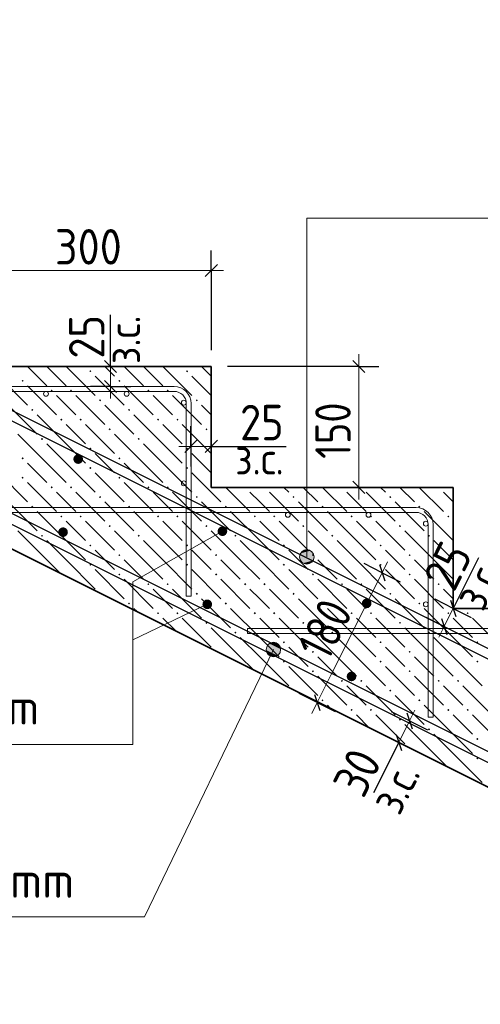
# Model space of a CAD drawing. Header units: millimetres. Extents: x 0 to 21005, y -5 to 14850.
# Tile 19 of 23: x 11023 to 12452, y 9108 to 12160. Entities that reach past the tile are written whole.
import ezdxf

# ---------------------------------------------------------------- set-up
doc = ezdxf.new("R2010")
doc.units = ezdxf.units.MM
doc.layers.add('ЖБ Лестница', color=7, linetype='Continuous', lineweight=25, true_color=0xe0e0ff)
for name, color, linetype, lineweight in [('Обрамление проемов стержнями', 7, 'Continuous', 25), ('Позиционная метка линия выноска', 7, 'Continuous', 13), ('Размерная линия_ общее', 7, 'Continuous', 13), ('Фоновоя арматура Х1', 7, 'Continuous', 25)]:
    doc.layers.add(name, color=color, linetype=linetype, lineweight=lineweight)
doc.layers.add('Размерная выноска', color=7, linetype='Continuous')
doc.styles.add('ISOCPEUR', font='txt')

msp = doc.modelspace()

# ---------------------------------------------------------------- hatches: boundary and pattern name
at = {"layer": 'ЖБ Лестница', "linetype": 'Continuous', "lineweight": 18, "transparency": 33554687}
for points in [[(11239.2, 11070.3), (11242.5, 11073.6), (11245.8, 11070.3), (11242.5, 11067.1)], [(11539.2, 11070.3), (11542.5, 11073.6), (11545.8, 11070.3), (11542.5, 11067.1)], [(11029.3, 11040.3), (11032.5, 11043.6), (11035.8, 11040.3), (11032.5, 11037.1)], [(11329.3, 11040.3), (11332.5, 11043.6), (11335.8, 11040.3), (11332.5, 11037.1)], [(11119.3, 11010.3), (11122.5, 11013.6), (11125.8, 11010.3), (11122.5, 11007.1)], [(11179.3, 11010.3), (11182.5, 11013.6), (11185.8, 11010.3), (11182.5, 11007.1)], [(11419.3, 11010.3), (11422.5, 11013.6), (11425.8, 11010.3), (11422.5, 11007.1)], [(11479.3, 11010.3), (11482.5, 11013.6), (11485.8, 11010.3), (11482.5, 11007.1)], [(11269.3, 10980.3), (11272.5, 10983.6), (11275.8, 10980.3), (11272.5, 10977.1)], [(11569.3, 10980.3), (11572.5, 10983.6), (11575.8, 10980.3), (11572.5, 10977.1)], [(11059.2, 10950.3), (11062.5, 10953.6), (11065.8, 10950.3), (11062.5, 10947.1)], [(11359.2, 10950.3), (11362.5, 10953.6), (11365.8, 10950.3), (11362.5, 10947.1)], [(11149.2, 10920.3), (11152.5, 10923.6), (11155.8, 10920.3), (11152.5, 10917.1)], [(11209.2, 10920.3), (11212.5, 10923.6), (11215.8, 10920.3), (11212.5, 10917.1)], [(11449.2, 10920.3), (11452.5, 10923.6), (11455.8, 10920.3), (11452.5, 10917.1)], [(11509.2, 10920.3), (11512.5, 10923.6), (11515.8, 10920.3), (11512.5, 10917.1)], [(11299.2, 10890.3), (11302.5, 10893.6), (11305.8, 10890.3), (11302.5, 10887.1)], [(11599.2, 10890.3), (11602.5, 10893.6), (11605.8, 10890.3), (11602.5, 10887.1)], [(11089.2, 10860.3), (11092.5, 10863.6), (11095.8, 10860.3), (11092.5, 10857.1)], [(11389.2, 10860.3), (11392.5, 10863.6), (11395.8, 10860.3), (11392.5, 10857.1)], [(11239.2, 10830.3), (11242.5, 10833.6), (11245.8, 10830.3), (11242.5, 10827.1)], [(11539.2, 10830.3), (11542.5, 10833.6), (11545.8, 10830.3), (11542.5, 10827.1)], [(11029.3, 10800.3), (11032.5, 10803.6), (11035.8, 10800.3), (11032.5, 10797.1)], [(11329.3, 10800.3), (11332.5, 10803.6), (11335.8, 10800.3), (11332.5, 10797.1)], [(11029.3, 10740.3), (11032.5, 10743.6), (11035.8, 10740.3), (11032.5, 10737.1)], [(11239.2, 10770.3), (11242.5, 10773.6), (11245.8, 10770.3), (11242.5, 10767.1)], [(11329.3, 10740.3), (11332.5, 10743.6), (11335.8, 10740.3), (11332.5, 10737.1)], [(11539.2, 10770.3), (11542.5, 10773.6), (11545.8, 10770.3), (11542.5, 10767.1)], [(11119.3, 10710.3), (11122.5, 10713.6), (11125.8, 10710.3), (11122.5, 10707.1)], [(11179.3, 10710.3), (11182.5, 10713.6), (11185.8, 10710.3), (11182.5, 10707.1)], [(11419.3, 10710.3), (11422.5, 10713.6), (11425.8, 10710.3), (11422.5, 10707.1)], [(11479.3, 10710.3), (11482.5, 10713.6), (11485.8, 10710.3), (11482.5, 10707.1)], [(11269.3, 10680.3), (11272.5, 10683.6), (11275.8, 10680.3), (11272.5, 10677.1)], [(11569.3, 10680.3), (11572.5, 10683.6), (11575.8, 10680.3), (11572.5, 10677.1)], [(11719.3, 10710.3), (11725.8, 10710.3), (11722.5, 10707.1)], [(11779.3, 10710.3), (11785.8, 10710.3), (11782.5, 10707.1)], [(11869.3, 10680.3), (11872.5, 10683.6), (11875.8, 10680.3), (11872.5, 10677.1)], [(12019.3, 10710.3), (12025.8, 10710.3), (12022.5, 10707.1)], [(12079.3, 10710.3), (12085.8, 10710.3), (12082.5, 10707.1)], [(12169.3, 10680.3), (12172.5, 10683.6), (12175.8, 10680.3), (12172.5, 10677.1)], [(12319.3, 10710.3), (12325.8, 10710.3), (12322.5, 10707.1)], [(11059.2, 10650.3), (11062.5, 10653.6), (11065.8, 10650.3), (11062.5, 10647.1)], [(11359.2, 10650.3), (11362.5, 10653.6), (11365.8, 10650.3), (11362.5, 10647.1)], [(11659.2, 10650.3), (11662.5, 10653.6), (11665.8, 10650.3), (11662.5, 10647.1)], [(11959.2, 10650.3), (11962.5, 10653.6), (11965.8, 10650.3), (11962.5, 10647.1)], [(12259.2, 10650.3), (12262.5, 10653.6), (12265.8, 10650.3), (12262.5, 10647.1)], [(11149.2, 10620.3), (11152.5, 10623.6), (11155.8, 10620.3), (11152.5, 10617.1)], [(11209.2, 10620.3), (11212.5, 10623.6), (11215.8, 10620.3), (11212.5, 10617.1)], [(11449.2, 10620.3), (11452.5, 10623.6), (11455.8, 10620.3), (11452.5, 10617.1)], [(11509.2, 10620.3), (11512.5, 10623.6), (11515.8, 10620.3), (11512.5, 10617.1)], [(11749.2, 10620.3), (11752.5, 10623.6), (11755.8, 10620.3), (11752.5, 10617.1)], [(11809.2, 10620.3), (11812.5, 10623.6), (11815.8, 10620.3), (11812.5, 10617.1)], [(12049.2, 10620.3), (12052.5, 10623.6), (12055.8, 10620.3), (12052.5, 10617.1)], [(12109.2, 10620.3), (12112.5, 10623.6), (12115.8, 10620.3), (12112.5, 10617.1)], [(12349.2, 10620.3), (12352.5, 10623.6), (12355.8, 10620.3), (12352.5, 10617.1)], [(11299.2, 10590.3), (11302.5, 10593.6), (11305.8, 10590.3), (11302.5, 10587.1)], [(11599.2, 10590.3), (11602.5, 10593.6), (11605.8, 10590.3), (11602.5, 10587.1)], [(11899.2, 10590.3), (11902.5, 10593.6), (11905.8, 10590.3), (11902.5, 10587.1)], [(12199.2, 10590.3), (12202.5, 10593.6), (12205.8, 10590.3), (12202.5, 10587.1)], [(11089.2, 10560.3), (11092.5, 10563.6), (11095.8, 10560.3), (11092.5, 10557.1)], [(11389.2, 10560.3), (11392.5, 10563.6), (11395.8, 10560.3), (11392.5, 10557.1)], [(11689.2, 10560.3), (11692.5, 10563.6), (11695.8, 10560.3), (11692.5, 10557.1)], [(11989.2, 10560.3), (11992.5, 10563.6), (11995.8, 10560.3), (11992.5, 10557.1)], [(12289.2, 10560.3), (12292.5, 10563.6), (12295.8, 10560.3), (12292.5, 10557.1)], [(11239.2, 10530.3), (11242.5, 10533.6), (11245.8, 10530.3), (11242.5, 10527.1)], [(11539.2, 10530.3), (11542.5, 10533.6), (11545.8, 10530.3), (11542.5, 10527.1)], [(11839.2, 10530.3), (11842.5, 10533.6), (11845.8, 10530.3), (11842.5, 10527.1)], [(12139.2, 10530.3), (12142.5, 10533.6), (12145.8, 10530.3), (12142.5, 10527.1)], [(11032, 10503.1), (11032.5, 10503.6), (11034, 10502.1)], [(11329.3, 10500.3), (11332.5, 10503.6), (11335.8, 10500.3), (11332.5, 10497.1)], [(11629.3, 10500.3), (11632.5, 10503.6), (11635.8, 10500.3), (11632.5, 10497.1)], [(11929.3, 10500.3), (11932.5, 10503.6), (11935.8, 10500.3), (11932.5, 10497.1)], [(12229.3, 10500.3), (12232.5, 10503.6), (12235.8, 10500.3), (12232.5, 10497.1)], [(11239.2, 10470.3), (11242.5, 10473.6), (11245.8, 10470.3), (11242.5, 10467.1)], [(11539.2, 10470.3), (11542.5, 10473.6), (11545.8, 10470.3), (11542.5, 10467.1)], [(11839.2, 10470.3), (11842.5, 10473.6), (11845.8, 10470.3), (11842.5, 10467.1)], [(12139.2, 10470.3), (12142.5, 10473.6), (12145.8, 10470.3), (12142.5, 10467.1)], [(11329.3, 10440.3), (11332.5, 10443.6), (11335.8, 10440.3), (11332.5, 10437.1)], [(11629.3, 10440.3), (11632.5, 10443.6), (11635.8, 10440.3), (11632.5, 10437.1)], [(11929.3, 10440.3), (11932.5, 10443.6), (11935.8, 10440.3), (11932.5, 10437.1)], [(12229.3, 10440.3), (12232.5, 10443.6), (12235.8, 10440.3), (12232.5, 10437.1)], [(11419.3, 10410.3), (11422.5, 10413.6), (11425.8, 10410.3), (11422.5, 10407.1)], [(11479.3, 10410.3), (11482.5, 10413.6), (11485.8, 10410.3), (11482.5, 10407.1)], [(11719.3, 10410.3), (11722.5, 10413.6), (11725.8, 10410.3), (11722.5, 10407.1)], [(11779.3, 10410.3), (11782.5, 10413.6), (11785.8, 10410.3), (11782.5, 10407.1)], [(12019.3, 10410.3), (12022.5, 10413.6), (12025.8, 10410.3), (12022.5, 10407.1)], [(12079.3, 10410.3), (12082.5, 10413.6), (12085.8, 10410.3), (12082.5, 10407.1)], [(12319.3, 10410.3), (12322.5, 10413.6), (12325.8, 10410.3), (12322.5, 10407.1)], [(11272, 10383.1), (11272.5, 10383.6), (11274, 10382.1)], [(11569.3, 10380.3), (11572.5, 10383.6), (11575.8, 10380.3), (11572.5, 10377.1)], [(11869.3, 10380.3), (11872.5, 10383.6), (11875.8, 10380.3), (11872.5, 10377.1)], [(12169.3, 10380.3), (12172.5, 10383.6), (12175.8, 10380.3), (12172.5, 10377.1)], [(11359.2, 10350.3), (11362.5, 10353.6), (11365.8, 10350.3), (11362.5, 10347.1)], [(11659.2, 10350.3), (11662.5, 10353.6), (11665.8, 10350.3), (11662.5, 10347.1)], [(11959.2, 10350.3), (11962.5, 10353.6), (11965.8, 10350.3), (11962.5, 10347.1)], [(12259.2, 10350.3), (12262.5, 10353.6), (12265.8, 10350.3), (12262.5, 10347.1)], [(11449.2, 10320.3), (11452.5, 10323.6), (11455.8, 10320.3), (11452.5, 10317.1)], [(11509.2, 10320.3), (11512.5, 10323.6), (11515.8, 10320.3), (11512.5, 10317.1)], [(11749.2, 10320.3), (11752.5, 10323.6), (11755.8, 10320.3), (11752.5, 10317.1)], [(11809.2, 10320.3), (11812.5, 10323.6), (11815.8, 10320.3), (11812.5, 10317.1)], [(12049.2, 10320.3), (12052.5, 10323.6), (12055.8, 10320.3), (12052.5, 10317.1)], [(12109.2, 10320.3), (12112.5, 10323.6), (12115.8, 10320.3), (12112.5, 10317.1)], [(12349.2, 10320.3), (12352.5, 10323.6), (12355.8, 10320.3), (12352.5, 10317.1)], [(12409.3, 10320.3), (12412.5, 10323.6), (12415.8, 10320.3), (12412.5, 10317.1)], [(11599.2, 10290.3), (11602.5, 10293.6), (11605.8, 10290.3), (11602.5, 10287.1)], [(11899.2, 10290.3), (11902.5, 10293.6), (11905.8, 10290.3), (11902.5, 10287.1)], [(12199.2, 10290.3), (12202.5, 10293.6), (12205.8, 10290.3), (12202.5, 10287.1)], [(11689.2, 10260.3), (11692.5, 10263.6), (11695.8, 10260.3), (11692.5, 10257.1)], [(11989.2, 10260.3), (11992.5, 10263.6), (11995.8, 10260.3), (11992.5, 10257.1)], [(12289.2, 10260.3), (12292.5, 10263.6), (12295.8, 10260.3), (12292.5, 10257.1)], [(11839.2, 10230.3), (11842.5, 10233.6), (11845.8, 10230.3), (11842.5, 10227.1)], [(12139.2, 10230.3), (12142.5, 10233.6), (12145.8, 10230.3), (12142.5, 10227.1)], [(12439.2, 10230.3), (12442.5, 10233.6), (12445.8, 10230.3), (12442.5, 10227.1)], [(11632, 10203.1), (11632.5, 10203.6), (11634, 10202.1)], [(11929.3, 10200.3), (11932.5, 10203.6), (11935.8, 10200.3), (11932.5, 10197.1)], [(12229.3, 10200.3), (12232.5, 10203.6), (12235.8, 10200.3), (12232.5, 10197.1)], [(11839.2, 10170.3), (11842.5, 10173.6), (11845.8, 10170.3), (11842.5, 10167.1)], [(12139.2, 10170.3), (12142.5, 10173.6), (12145.8, 10170.3), (12142.5, 10167.1)], [(12439.2, 10170.3), (12442.5, 10173.6), (12445.8, 10170.3), (12442.5, 10167.1)], [(11929.3, 10140.3), (11932.5, 10143.6), (11935.8, 10140.3), (11932.5, 10137.1)], [(12229.3, 10140.3), (12232.5, 10143.6), (12235.8, 10140.3), (12232.5, 10137.1)], [(12019.3, 10110.3), (12022.5, 10113.6), (12025.8, 10110.3), (12022.5, 10107.1)], [(12079.3, 10110.3), (12082.5, 10113.6), (12085.8, 10110.3), (12082.5, 10107.1)], [(12319.3, 10110.3), (12322.5, 10113.6), (12325.8, 10110.3), (12322.5, 10107.1)], [(12379.3, 10110.3), (12382.5, 10113.6), (12385.8, 10110.3), (12382.5, 10107.1)], [(11872, 10083.1), (11872.5, 10083.6), (11874, 10082.1)], [(12169.3, 10080.3), (12172.5, 10083.6), (12175.8, 10080.3), (12172.5, 10077.1)], [(11959.2, 10050.3), (11962.5, 10053.6), (11965.8, 10050.3), (11962.5, 10047.1)], [(12259.2, 10050.3), (12262.5, 10053.6), (12265.8, 10050.3), (12262.5, 10047.1)], [(12049.2, 10020.3), (12052.5, 10023.6), (12055.8, 10020.3), (12052.5, 10017.1)], [(12109.2, 10020.3), (12112.5, 10023.6), (12115.8, 10020.3), (12112.5, 10017.1)], [(12349.2, 10020.3), (12352.5, 10023.6), (12355.8, 10020.3), (12352.5, 10017.1)], [(12409.3, 10020.3), (12412.5, 10023.6), (12415.8, 10020.3), (12412.5, 10017.1)], [(12199.2, 9990.3), (12202.5, 9993.6), (12205.8, 9990.3), (12202.5, 9987.1)], [(12289.2, 9960.3), (12292.5, 9963.6), (12295.8, 9960.3), (12292.5, 9957.1)], [(12439.2, 9930.3), (12442.5, 9933.6), (12445.8, 9930.3), (12442.5, 9927.1)], [(12232, 9903.1), (12232.5, 9903.6), (12234, 9902.1)], [(12439.2, 9870.3), (12442.5, 9873.6), (12445.8, 9870.3), (12442.5, 9867.1)]]:
    msp.add_hatch(color=7, dxfattribs=at).paths.add_polyline_path(points, flags=16)
at = {"layer": 'Позиционная метка линия выноска', "linetype": 'Continuous', "lineweight": 13, "transparency": 33554687}
for points in [[(11933, 10506), (11894.3, 10506), (11891.2, 10494.8)], [(11933, 10506), (11891.2, 10494.8), (11936.2, 10494.8)], [(11924.9, 10514.1), (11902.4, 10514.1), (11894.3, 10506)], [(11924.9, 10514.1), (11894.3, 10506), (11933, 10506)], [(11902.4, 10514.1), (11924.9, 10514.1), (11913.7, 10517.3)], [(11936.2, 10494.8), (11891.2, 10494.8), (11894.3, 10483.5)], [(11936.2, 10494.8), (11894.3, 10483.5), (11933, 10483.5)], [(11933, 10483.5), (11894.3, 10483.5), (11902.4, 10475.4)], [(11933, 10483.5), (11902.4, 10475.4), (11924.9, 10475.4)], [(11924.9, 10475.4), (11902.4, 10475.4), (11913.7, 10472.3)], [(11789.8, 10217.3), (11832.4, 10209.2), (11797.5, 10226)], [(11797.5, 10226), (11828.6, 10220), (11808.3, 10229.8)], [(11797.5, 10226), (11832.4, 10209.2), (11828.6, 10220)], [(11808.3, 10229.8), (11828.6, 10220), (11819.8, 10227.8)], [(11787.7, 10205.8), (11830.3, 10197.7), (11789.8, 10217.3)], [(11791.5, 10194.9), (11822.6, 10189), (11787.7, 10205.8)], [(11787.7, 10205.8), (11822.6, 10189), (11830.3, 10197.7)], [(11789.8, 10217.3), (11830.3, 10197.7), (11832.4, 10209.2)], [(11811.8, 10185.2), (11791.5, 10194.9), (11800.3, 10187.2)], [(11791.5, 10194.9), (11811.8, 10185.2), (11822.6, 10189)]]:
    msp.add_hatch(color=7, dxfattribs=at).paths.add_polyline_path(points)
at = {"layer": 'Фоновоя арматура Х1', "linetype": 'Continuous', "lineweight": 35, "transparency": 33554687}
for points in [[(11219.8, 10798), (11218.6, 10803.7), (11215.4, 10808.6), (11210.5, 10811.8), (11204.8, 10813), (11199, 10811.8), (11194.2, 10808.6), (11190.9, 10803.7), (11189.8, 10798), (11190.9, 10792.2), (11194.2, 10787.4), (11199, 10784.1), (11204.8, 10783), (11210.5, 10784.1), (11215.4, 10787.4), (11218.6, 10792.2)], [(11172.8, 10571.5), (11171.7, 10577.2), (11168.4, 10582.1), (11163.5, 10585.3), (11157.8, 10586.5), (11152.1, 10585.3), (11147.2, 10582.1), (11143.9, 10577.2), (11142.8, 10571.5), (11143.9, 10565.7), (11147.2, 10560.8), (11152.1, 10557.6), (11157.8, 10556.5), (11163.5, 10557.6), (11168.4, 10560.8), (11171.7, 10565.7)], [(11667, 10574.4), (11665.8, 10580.1), (11662.6, 10585), (11657.7, 10588.2), (11652, 10589.4), (11646.2, 10588.2), (11641.4, 10585), (11638.1, 10580.1), (11637, 10574.4), (11638.1, 10568.6), (11641.4, 10563.8), (11646.2, 10560.5), (11652, 10559.4), (11657.7, 10560.5), (11662.6, 10563.8), (11665.8, 10568.6)], [(11620, 10347.8), (11618.9, 10353.6), (11615.6, 10358.5), (11610.8, 10361.7), (11605, 10362.8), (11599.3, 10361.7), (11594.4, 10358.5), (11591.2, 10353.6), (11590, 10347.8), (11591.2, 10342.1), (11594.4, 10337.2), (11599.3, 10334), (11605, 10332.8), (11610.8, 10334), (11615.6, 10337.2), (11618.9, 10342.1)], [(12114.2, 10350.8), (12113, 10356.5), (12109.8, 10361.4), (12104.9, 10364.6), (12099.2, 10365.8), (12093.4, 10364.6), (12088.6, 10361.4), (12085.3, 10356.5), (12084.2, 10350.8), (12085.3, 10345), (12088.6, 10340.2), (12093.4, 10336.9), (12099.2, 10335.8), (12104.9, 10336.9), (12109.8, 10340.2), (12113, 10345)], [(12067.2, 10124.2), (12066.1, 10130), (12062.8, 10134.8), (12058, 10138.1), (12052.2, 10139.2), (12046.5, 10138.1), (12041.6, 10134.8), (12038.4, 10130), (12037.2, 10124.2), (12038.4, 10118.5), (12041.6, 10113.6), (12046.5, 10110.4), (12052.2, 10109.2), (12058, 10110.4), (12062.8, 10113.6), (12066.1, 10118.5)]]:
    msp.add_hatch(color=7, dxfattribs=at).paths.add_polyline_path(points)

# ---------------------------------------------------------------- linework, layer by layer
at = {"color": 7, "linetype": 'Continuous', "lineweight": 25, "transparency": 33554687}
for points in [[(7250.1, 12504.2), (14429.2, 8914.7), (14433, 8913), (14436.9, 8911.5), (14440.8, 8910.2), (14444.7, 8909.2), (14448.7, 8908.3), (14452.8, 8907.7), (14456.9, 8907.3), (14461.1, 8907.2), (16938.2, 8907.2), (16938.2, 8877.2)], [(7873.6, 12512.4), (15043.6, 8927.4), (15047.4, 8925.7), (15051.3, 8924.2), (15055.2, 8922.9), (15059.1, 8921.9), (15063.1, 8921.1), (15067.2, 8920.5), (15071.3, 8920.1), (15075.5, 8919.9), (16307.6, 8919.9), (16307.6, 8889.9), (15074.9, 8889.9), (15069.3, 8890.1), (15063.5, 8890.7), (15057.9, 8891.5), (15052.2, 8892.7), (15046.7, 8894.2), (15041.2, 8895.9), (15035.9, 8898), (15030.7, 8900.3), (7860.7, 12485.3)], [(16938.2, 8877.2), (14460.5, 8877.2), (14454.9, 8877.4), (14449.1, 8877.9), (14443.4, 8878.8), (14437.8, 8880), (14432.3, 8881.4), (14426.8, 8883.2), (14421.4, 8885.3), (14416.3, 8887.6), (7237.2, 12477.1)]]:
    msp.add_lwpolyline(points, dxfattribs=at)
at = {"layer": 'ЖБ Лестница', "color": 7, "linetype": 'Continuous', "lineweight": 35, "transparency": 33554687}
for p, q in [((7867.5, 12085.3), (14417.5, 8810.3)), ((11617.5, 11085.3), (10867.5, 11085.3)), ((11617.5, 10710.3), (11617.5, 11085.3)), ((12367.5, 10710.3), (11617.5, 10710.3)), ((12367.5, 10335.3), (12367.5, 10710.3)), ((13117.5, 10335.3), (12367.5, 10335.3))]:
    msp.add_line(p, q, dxfattribs=at)
at = {"layer": 'ЖБ Лестница', "color": 9, "linetype": 'Continuous', "lineweight": 18, "true_color": 0xc7c7c7, "transparency": 33554687}
for p, q in [((11047.5, 11085.3), (11107.5, 11025.3)), ((11107.5, 11085.3), (11107.5, 11085.3)), ((11107.5, 11085.3), (11167.5, 11025.3)), ((11167.5, 11085.3), (11257.5, 10995.3)), ((11167.5, 11085.3), (11167.5, 11085.3)), ((11227.5, 11085.3), (11227.5, 11085.3)), ((11287.5, 11085.3), (11287.5, 11085.3)), ((11317.5, 11055.3), (11287.5, 11085.3)), ((11347.5, 11085.3), (11407.5, 11025.3)), ((11407.5, 11085.3), (11407.5, 11085.3)), ((11407.5, 11085.3), (11467.5, 11025.3)), ((11467.5, 11085.3), (11557.5, 10995.3)), ((11467.5, 11085.3), (11467.5, 11085.3)), ((11527.5, 11085.3), (11527.5, 11085.3)), ((11587.5, 11085.3), (11587.5, 11085.3)), ((11617.5, 11055.3), (11587.5, 11085.3)), ((10957.5, 11055.3), (11047.5, 10965.3)), ((11257.5, 11055.3), (11347.5, 10965.3)), ((11557.5, 11055.3), (11617.5, 10995.3)), ((11047.5, 11025.3), (11137.5, 10935.3)), ((11347.5, 11025.3), (11437.5, 10935.3)), ((11167.5, 10965.3), (11137.5, 10995.3)), ((11197.5, 10995.3), (11287.5, 10905.3)), ((11467.5, 10965.3), (11437.5, 10995.3)), ((11497.5, 10995.3), (11587.5, 10905.3)), ((10987.5, 10965.3), (11077.5, 10875.3)), ((11197.5, 10935.3), (11167.5, 10965.3)), ((11287.5, 10965.3), (11377.5, 10875.3)), ((11497.5, 10935.3), (11467.5, 10965.3)), ((11587.5, 10965.3), (11617.5, 10935.3)), ((11167.5, 10845.3), (11077.5, 10935.3)), ((11467.5, 10845.3), (11377.5, 10935.3)), ((11167.5, 10905.3), (11227.5, 10845.3)), ((11227.5, 10905.3), (11317.5, 10815.3)), ((11467.5, 10905.3), (11527.5, 10845.3)), ((11527.5, 10905.3), (11617.5, 10815.3)), ((11107.5, 10785.3), (11017.5, 10875.3)), ((11407.5, 10785.3), (11317.5, 10875.3)), ((11617.5, 10875.3), (11617.5, 10875.3)), ((11107.5, 10845.3), (11167.5, 10785.3)), ((11167.5, 10845.3), (11227.5, 10785.3)), ((11407.5, 10845.3), (11467.5, 10785.3)), ((11467.5, 10845.3), (11527.5, 10785.3)), ((11287.5, 10785.3), (11257.5, 10815.3)), ((11587.5, 10785.3), (11557.5, 10815.3)), ((11047.5, 10785.3), (11107.5, 10725.3)), ((11107.5, 10785.3), (11167.5, 10725.3)), ((11167.5, 10785.3), (11257.5, 10695.3)), ((11317.5, 10755.3), (11287.5, 10785.3)), ((11347.5, 10785.3), (11407.5, 10725.3)), ((11407.5, 10785.3), (11467.5, 10725.3)), ((11467.5, 10785.3), (11557.5, 10695.3)), ((11617.5, 10755.3), (11587.5, 10785.3)), ((10957.5, 10755.3), (11047.5, 10665.3)), ((11257.5, 10755.3), (11347.5, 10665.3)), ((11557.5, 10755.3), (11647.5, 10665.3)), ((11047.5, 10725.3), (11137.5, 10635.3)), ((11347.5, 10725.3), (11437.5, 10635.3)), ((11167.5, 10665.3), (11137.5, 10695.3)), ((11197.5, 10695.3), (11287.5, 10605.3)), ((11467.5, 10665.3), (11437.5, 10695.3)), ((11497.5, 10695.3), (11587.5, 10605.3)), ((11662.5, 10710.3), (11737.5, 10635.3)), ((11767.5, 10665.3), (11737.5, 10695.3)), ((11797.5, 10695.3), (11887.5, 10605.3)), ((11842.5, 10710.3), (11857.5, 10695.3)), ((11902.5, 10710.3), (11947.5, 10665.3)), ((11962.5, 10710.3), (12037.5, 10635.3)), ((12067.5, 10665.3), (12037.5, 10695.3)), ((12097.5, 10695.3), (12187.5, 10605.3)), ((12142.5, 10710.3), (12157.5, 10695.3)), ((12202.5, 10710.3), (12247.5, 10665.3)), ((12262.5, 10710.3), (12337.5, 10635.3)), ((12367.5, 10665.3), (12337.5, 10695.3)), ((10987.5, 10665.3), (11077.5, 10575.3)), ((11197.5, 10635.3), (11167.5, 10665.3)), ((11287.5, 10665.3), (11377.5, 10575.3)), ((11497.5, 10635.3), (11467.5, 10665.3)), ((11587.5, 10665.3), (11677.5, 10575.3)), ((11797.5, 10635.3), (11767.5, 10665.3)), ((11887.5, 10665.3), (11977.5, 10575.3)), ((12097.5, 10635.3), (12067.5, 10665.3)), ((12187.5, 10665.3), (12277.5, 10575.3)), ((11167.5, 10545.3), (11077.5, 10635.3)), ((11467.5, 10545.3), (11377.5, 10635.3)), ((11767.5, 10545.3), (11677.5, 10635.3)), ((12067.5, 10545.3), (11977.5, 10635.3)), ((12367.5, 10545.3), (12277.5, 10635.3)), ((11167.5, 10605.3), (11227.5, 10545.3)), ((11227.5, 10605.3), (11317.5, 10515.3)), ((11467.5, 10605.3), (11527.5, 10545.3)), ((11527.5, 10605.3), (11617.5, 10515.3)), ((11767.5, 10605.3), (11827.5, 10545.3)), ((11827.5, 10605.3), (11917.5, 10515.3)), ((12067.5, 10605.3), (12127.5, 10545.3)), ((12127.5, 10605.3), (12217.5, 10515.3)), ((11107.5, 10485.3), (11017.5, 10575.3)), ((11407.5, 10485.3), (11317.5, 10575.3)), ((11707.5, 10485.3), (11617.5, 10575.3)), ((12007.5, 10485.3), (11917.5, 10575.3)), ((12307.5, 10485.3), (12217.5, 10575.3)), ((11107.5, 10545.3), (11167.5, 10485.3)), ((11167.5, 10545.3), (11227.5, 10485.3)), ((11407.5, 10545.3), (11467.5, 10485.3)), ((11467.5, 10545.3), (11527.5, 10485.3)), ((11707.5, 10545.3), (11767.5, 10485.3)), ((11767.5, 10545.3), (11827.5, 10485.3)), ((12007.5, 10545.3), (12067.5, 10485.3)), ((12067.5, 10545.3), (12127.5, 10485.3)), ((12307.5, 10545.3), (12367.5, 10485.3)), ((11287.5, 10485.3), (11257.5, 10515.3)), ((11587.5, 10485.3), (11557.5, 10515.3)), ((11887.5, 10485.3), (11857.5, 10515.3)), ((12187.5, 10485.3), (12157.5, 10515.3)), ((11107.5, 10485.3), (11147.5, 10445.3)), ((11167.5, 10485.3), (11257.5, 10395.3)), ((11317.5, 10455.3), (11287.5, 10485.3)), ((11347.5, 10485.3), (11407.5, 10425.3)), ((11407.5, 10485.3), (11467.5, 10425.3)), ((11467.5, 10485.3), (11557.5, 10395.3)), ((11617.5, 10455.3), (11587.5, 10485.3)), ((11647.5, 10485.3), (11707.5, 10425.3)), ((11707.5, 10485.3), (11767.5, 10425.3)), ((11767.5, 10485.3), (11857.5, 10395.3)), ((11917.5, 10455.3), (11887.5, 10485.3)), ((11947.5, 10485.3), (12007.5, 10425.3)), ((12007.5, 10485.3), (12067.5, 10425.3)), ((12067.5, 10485.3), (12157.5, 10395.3)), ((12217.5, 10455.3), (12187.5, 10485.3)), ((12247.5, 10485.3), (12307.5, 10425.3)), ((12307.5, 10485.3), (12367.5, 10425.3)), ((12367.5, 10485.3), (12367.5, 10485.3)), ((11257.5, 10455.3), (11347.5, 10365.3)), ((11557.5, 10455.3), (11647.5, 10365.3)), ((11857.5, 10455.3), (11947.5, 10365.3)), ((12157.5, 10455.3), (12247.5, 10365.3)), ((11347.5, 10425.3), (11437.5, 10335.3)), ((11647.5, 10425.3), (11737.5, 10335.3)), ((11947.5, 10425.3), (12037.5, 10335.3)), ((12247.5, 10425.3), (12337.5, 10335.3)), ((11467.5, 10365.3), (11437.5, 10395.3)), ((11497.5, 10395.3), (11587.5, 10305.3)), ((11767.5, 10365.3), (11737.5, 10395.3)), ((11797.5, 10395.3), (11887.5, 10305.3)), ((12067.5, 10365.3), (12037.5, 10395.3)), ((12097.5, 10395.3), (12187.5, 10305.3)), ((12367.5, 10365.3), (12337.5, 10395.3)), ((11497.5, 10335.3), (11467.5, 10365.3)), ((11587.5, 10365.3), (11677.5, 10275.3)), ((11797.5, 10335.3), (11767.5, 10365.3)), ((11887.5, 10365.3), (11977.5, 10275.3)), ((12097.5, 10335.3), (12067.5, 10365.3)), ((12187.5, 10365.3), (12277.5, 10275.3)), ((12367.5, 10365.3), (12367.5, 10365.3)), ((11387.5, 10325.3), (11377.5, 10335.3)), ((11767.5, 10245.3), (11677.5, 10335.3)), ((12067.5, 10245.3), (11977.5, 10335.3)), ((12367.5, 10245.3), (12277.5, 10335.3)), ((12397.5, 10335.3), (12397.5, 10335.3)), ((11467.5, 10305.3), (11507.5, 10265.3)), ((11527.5, 10305.3), (11617.5, 10215.3)), ((11767.5, 10305.3), (11827.5, 10245.3)), ((11827.5, 10305.3), (11917.5, 10215.3)), ((12067.5, 10305.3), (12127.5, 10245.3)), ((12127.5, 10305.3), (12217.5, 10215.3)), ((12367.5, 10305.3), (12427.5, 10245.3)), ((12427.5, 10305.3), (12517.5, 10215.3)), ((11707.5, 10185.3), (11617.5, 10275.3)), ((12007.5, 10185.3), (11917.5, 10275.3)), ((12307.5, 10185.3), (12217.5, 10275.3)), ((11707.5, 10245.3), (11767.5, 10185.3)), ((11767.5, 10245.3), (11827.5, 10185.3)), ((12007.5, 10245.3), (12067.5, 10185.3)), ((12067.5, 10245.3), (12127.5, 10185.3)), ((12307.5, 10245.3), (12367.5, 10185.3)), ((12367.5, 10245.3), (12427.5, 10185.3)), ((11887.5, 10185.3), (11857.5, 10215.3)), ((12187.5, 10185.3), (12157.5, 10215.3)), ((11707.5, 10185.3), (11747.5, 10145.3)), ((11767.5, 10185.3), (11857.5, 10095.3)), ((11917.5, 10155.3), (11887.5, 10185.3)), ((11947.5, 10185.3), (12007.5, 10125.3)), ((12007.5, 10185.3), (12067.5, 10125.3)), ((12067.5, 10185.3), (12157.5, 10095.3)), ((12217.5, 10155.3), (12187.5, 10185.3)), ((12247.5, 10185.3), (12307.5, 10125.3)), ((12307.5, 10185.3), (12367.5, 10125.3)), ((12367.5, 10185.3), (12457.5, 10095.3)), ((11857.5, 10155.3), (11947.5, 10065.3)), ((12157.5, 10155.3), (12247.5, 10065.3)), ((11947.5, 10125.3), (12037.5, 10035.3)), ((12247.5, 10125.3), (12337.5, 10035.3)), ((12067.5, 10065.3), (12037.5, 10095.3)), ((12097.5, 10095.3), (12187.5, 10005.3)), ((12367.5, 10065.3), (12337.5, 10095.3)), ((12397.5, 10095.3), (12487.5, 10005.3)), ((12097.5, 10035.3), (12067.5, 10065.3)), ((12187.5, 10065.3), (12277.5, 9975.3)), ((12397.5, 10035.3), (12367.5, 10065.3)), ((11987.5, 10025.3), (11977.5, 10035.3)), ((12367.5, 9945.3), (12277.5, 10035.3)), ((12067.5, 10005.3), (12107.5, 9965.3)), ((12127.5, 10005.3), (12217.5, 9915.3)), ((12367.5, 10005.3), (12427.5, 9945.3)), ((12427.5, 10005.3), (12517.5, 9915.3)), ((12307.5, 9885.3), (12217.5, 9975.3)), ((12307.5, 9945.3), (12367.5, 9885.3)), ((12367.5, 9945.3), (12427.5, 9885.3)), ((12307.5, 9885.3), (12347.5, 9845.3)), ((12367.5, 9885.3), (12457.5, 9795.3))]:
    msp.add_line(p, q, dxfattribs=at)
at = {"layer": 'Обрамление проемов стержнями', "color": 7, "linetype": 'Continuous', "lineweight": 13, "transparency": 33554687}
for p, q in [((11502.5, 11022.8), (10230, 11022.8)), ((11502.5, 11007.8), (10230, 11007.8)), ((11540, 10970.3), (11540, 10372.8)), ((11555, 10970.3), (11555, 10372.8)), ((12252.5, 10647.8), (10980, 10647.8)), ((12252.5, 10632.8), (10980, 10632.8)), ((12290, 10595.3), (12290, 9997.8)), ((12305, 10595.3), (12305, 9997.8)), ((11540, 10372.8), (11555, 10372.8)), ((11730, 10257.8), (11730, 10272.8)), ((13002.5, 10272.8), (11730, 10272.8)), ((13002.5, 10257.8), (11730, 10257.8)), ((12290, 9997.8), (12305, 9997.8))]:
    msp.add_line(p, q, dxfattribs=at)
at = {"layer": 'Обрамление проемов стержнями', "color": 7, "linetype": 'Continuous', "lineweight": 18, "transparency": 33554687}
for centre in [(11105, 11000.3), (11355, 11000.3), (11532.5, 10972.8), (11532.5, 10722.8), (11855, 10625.3), (12105, 10625.3), (12282.5, 10597.8), (12282.5, 10347.8)]:
    msp.add_circle(centre, 7.5, dxfattribs=at)
at = {"layer": 'Обрамление проемов стержнями', "color": 7, "linetype": 'Continuous', "lineweight": 13, "transparency": 33554687}
for centre, radius in [((11502.5, 10970.3), 52.5), ((11502.5, 10970.3), 37.5), ((12252.5, 10595.3), 52.5), ((12252.5, 10595.3), 37.5)]:
    msp.add_arc(centre, radius, 0, 90, dxfattribs=at)
at = {"layer": 'Позиционная метка линия выноска', "color": 7, "linetype": 'Continuous', "lineweight": 13, "transparency": 33554687}
for p, q in [((11913.7, 10517.3), (11913.7, 10517.3)), ((11891.2, 10494.8), (11891.2, 10494.8)), ((11913.7, 10472.3), (11913.7, 10472.3)), ((11936.2, 10494.8), (11936.2, 10494.8)), ((11819.8, 10227.8), (11819.8, 10227.8)), ((11789.8, 10217.3), (11789.8, 10217.3)), ((11830.3, 10197.7), (11830.3, 10197.7)), ((11800.3, 10187.2), (11800.3, 10187.2))]:
    msp.add_line(p, q, dxfattribs=at)
for points in [[(13813.7, 11544.8), (11913.7, 11544.8), (11913.7, 10494.8)], [(11652, 10574.4), (11374.6, 10417.4), (11374.6, 10237.8)], [(10048.8, 9912.8), (11374.6, 9912.8), (11374.6, 10237.8), (11605, 10347.8)], [(10155.8, 9379.5), (11410.8, 9379.5), (11810, 10207.5)]]:
    msp.add_lwpolyline(points, dxfattribs=at)
for centre in [(11913.7, 10494.8), (11810, 10207.5)]:
    msp.add_circle(centre, 22.5, dxfattribs=at)
at = {"layer": 'Размерная выноска', "color": 7, "linetype": 'Continuous', "lineweight": -3, "transparency": 33554687}
for p, q in [((11305, 11085.4), (11305, 11245.5)), ((11617.5, 10837.5), (11850, 10837.5)), ((12445.8, 10491.9), (12367.5, 10335.3)), ((12198.8, 9919.7), (12120.5, 9763.2))]:
    msp.add_line(p, q, dxfattribs=at)
at = {"layer": 'Размерная линия_ общее', "color": 253, "linetype": 'Continuous', "lineweight": -3, "true_color": 0xa0a0a0, "transparency": 33554687}
for p, q in [((11617.5, 11382.2), (11617.5, 11444.7)), ((11617.5, 11382.2), (11617.5, 11319.8)), ((11617.5, 11382.2), (11617.5, 11135.3)), ((11305, 11085.4), (11242.5, 11085.4)), ((11305, 11085.4), (11367.5, 11085.4)), ((12074.8, 11085.3), (11667.5, 11085.3)), ((12074.8, 11085.3), (12012.3, 11085.3)), ((12074.8, 11085.3), (12137.3, 11085.3)), ((11305, 11022.9), (11242.5, 11022.9)), ((11305, 11022.9), (11367.5, 11022.9)), ((11554.3, 10837.5), (11554.3, 10900)), ((11617.5, 10837.5), (11617.5, 10900)), ((11554.3, 10837.5), (11554.3, 10775)), ((11617.5, 10837.5), (11617.5, 10775)), ((12074.8, 10710.3), (11667.5, 10710.3)), ((12074.8, 10710.3), (12012.3, 10710.3)), ((12074.8, 10710.3), (12137.3, 10710.3)), ((12147, 10445.9), (12091.1, 10473.9)), ((12147, 10445.9), (12202.9, 10418)), ((12367.5, 10335.3), (12311.6, 10363.3)), ((12367.5, 10335.3), (12423.4, 10307.4)), ((12339.4, 10279.1), (12283.5, 10307)), ((12339.4, 10279.1), (12395.3, 10251.1)), ((11945.7, 10043.5), (11889.8, 10071.4)), ((11945.7, 10043.5), (12001.6, 10015.5)), ((12232.3, 9986.7), (12176.4, 10014.6)), ((12232.3, 9986.7), (12288.2, 9958.7)), ((12198.8, 9919.7), (12142.9, 9947.6)), ((12198.8, 9919.7), (12254.7, 9891.7))]:
    msp.add_line(p, q, dxfattribs=at)
at = {"layer": 'Размерная линия_ общее', "color": 7, "linetype": 'Continuous', "lineweight": 25, "transparency": 33554687}
for p, q in [((11636.3, 11401), (11598.7, 11363.5)), ((11323.8, 11066.6), (11286.3, 11104.1)), ((12093.6, 11066.6), (12056.1, 11104.1)), ((11323.8, 11004.1), (11286.3, 11041.6)), ((11535.5, 10818.7), (11573, 10856.2)), ((11598.7, 10818.7), (11636.3, 10856.2)), ((12093.6, 10691.6), (12056.1, 10729.1)), ((12138.6, 10471.1), (12155.4, 10420.8)), ((12359.1, 10360.5), (12375.9, 10310.2)), ((12331, 10304.2), (12347.8, 10253.9)), ((11937.3, 10068.6), (11954.1, 10018.3)), ((12223.9, 10011.8), (12240.7, 9961.5)), ((12190.4, 9944.8), (12207.2, 9894.5))]:
    msp.add_line(p, q, dxfattribs=at)
at = {"layer": 'Размерная линия_ общее', "color": 7, "linetype": 'Continuous', "lineweight": 13, "transparency": 33554687}
for p, q in [((11617.5, 11382.2), (10867.5, 11382.2)), ((11617.5, 11382.2), (11655, 11382.2)), ((11305, 11085.4), (11305, 11122.9)), ((12074.8, 11085.3), (12074.8, 11122.8)), ((11305, 11022.9), (11305, 10985.4)), ((11554.3, 10837.5), (11516.8, 10837.5)), ((11554.3, 10837.5), (11617.5, 10837.5)), ((11617.5, 10837.5), (11655, 10837.5)), ((12074.8, 10710.3), (12074.8, 10672.8)), ((12147, 10445.9), (12163.8, 10479.5)), ((12367.5, 10335.3), (12384.3, 10368.9)), ((12339.4, 10279.1), (12322.6, 10245.5)), ((11945.7, 10043.5), (11929, 10009.9)), ((12232.3, 9986.7), (12249.1, 10020.2)), ((12232.3, 9986.7), (12198.8, 9919.7)), ((12198.8, 9919.7), (12182, 9886.2))]:
    msp.add_line(p, q, dxfattribs=at)
for points in [[(11305, 11022.9), (11305, 11053), (11305, 11053), (11305, 11059.6), (11305, 11059.6), (11305, 11085.4)], [(12074.8, 10710.3), (12074.8, 10752.6), (12074.8, 10752.6), (12074.8, 11085.3)], [(12147, 10445.9), (11989.4, 10130.8), (11989.4, 10130.8), (11945.7, 10043.5)], [(12367.5, 10335.3), (12361.6, 10323.5), (12361.6, 10323.5), (12339.4, 10279.1)]]:
    msp.add_lwpolyline(points, dxfattribs=at)

# ---------------------------------------------------------------- texts
at = {"color": 7, "linetype": 'Continuous', "lineweight": 13, "transparency": 33554687, "insert": (10271.6, 9438.2), "char_height": 110, "width": 1086.309, "attachment_point": 7, "style": 'ISOCPEUR'}
msp.add_mtext('\\W0.96;ø12 L=4720mm ', dxfattribs=at)
at = {"layer": 'Размерная линия_ общее', "color": 7, "linetype": 'Continuous', "lineweight": 25, "transparency": 33554687, "char_height": 110, "attachment_point": 7, "style": 'ISOCPEUR'}
for s, insert, width in [('\\W0.91;300', (11132.5, 11401), 280.994), ('\\W0.87;25', (11706.6, 10856.2), 201.962)]:
    msp.add_mtext(s, dxfattribs=dict(at, insert=insert, width=width))
at = {"layer": 'Размерная линия_ общее', "color": 7, "linetype": 'Continuous', "lineweight": 18, "transparency": 33554687, "char_height": 100, "attachment_point": 7, "style": 'ISOCPEUR'}
for insert, width, rotation in [((11397, 11092.4), 229.971, 90), ((12459.8, 10321.4), 229.97, 63.4349), ((12200.8, 9689.1), 229.97, 63.4349)]:
    msp.add_mtext('\\W0.90;з.с.', dxfattribs=dict(at, insert=insert, width=width, rotation=rotation))
at = {"layer": 'Размерная линия_ общее', "color": 7, "linetype": 'Continuous', "lineweight": 25, "transparency": 33554687, "char_height": 110, "attachment_point": 7, "style": 'ISOCPEUR'}
for s, insert, width, rotation in [('\\W0.87;25', (11286.3, 11109.5), 201.962, 90), ('\\W0.83;150', (12049.8, 10798.8), 254.286, 90), ('\\W0.87;25', (12369.9, 10382.1), 201.964, 63.4349), ('\\W0.83;180', (11979.7, 10167.3), 254.29, 63.4349), ('\\W0.87;30', (12089.4, 9742.9), 201.964, 63.4349)]:
    msp.add_mtext(s, dxfattribs=dict(at, insert=insert, width=width, rotation=rotation))
at = {"layer": 'Размерная линия_ общее', "color": 7, "linetype": 'Continuous', "lineweight": 18, "transparency": 33554687, "insert": (11691.3, 10750.2), "char_height": 100, "width": 229.971, "attachment_point": 7, "style": 'ISOCPEUR'}
msp.add_mtext('\\W0.90;з.с.', dxfattribs=at)
at = {"layer": 'Фоновоя арматура Х1', "color": 7, "linetype": 'Continuous', "lineweight": 13, "transparency": 33554687, "insert": (10203.6, 9975.1), "char_height": 110, "width": 1052.188, "attachment_point": 7, "style": 'ISOCPEUR'}
msp.add_mtext('\\W0.94;ø12 L=1360mm ', dxfattribs=at)

doc.saveas('drawing.dxf')
